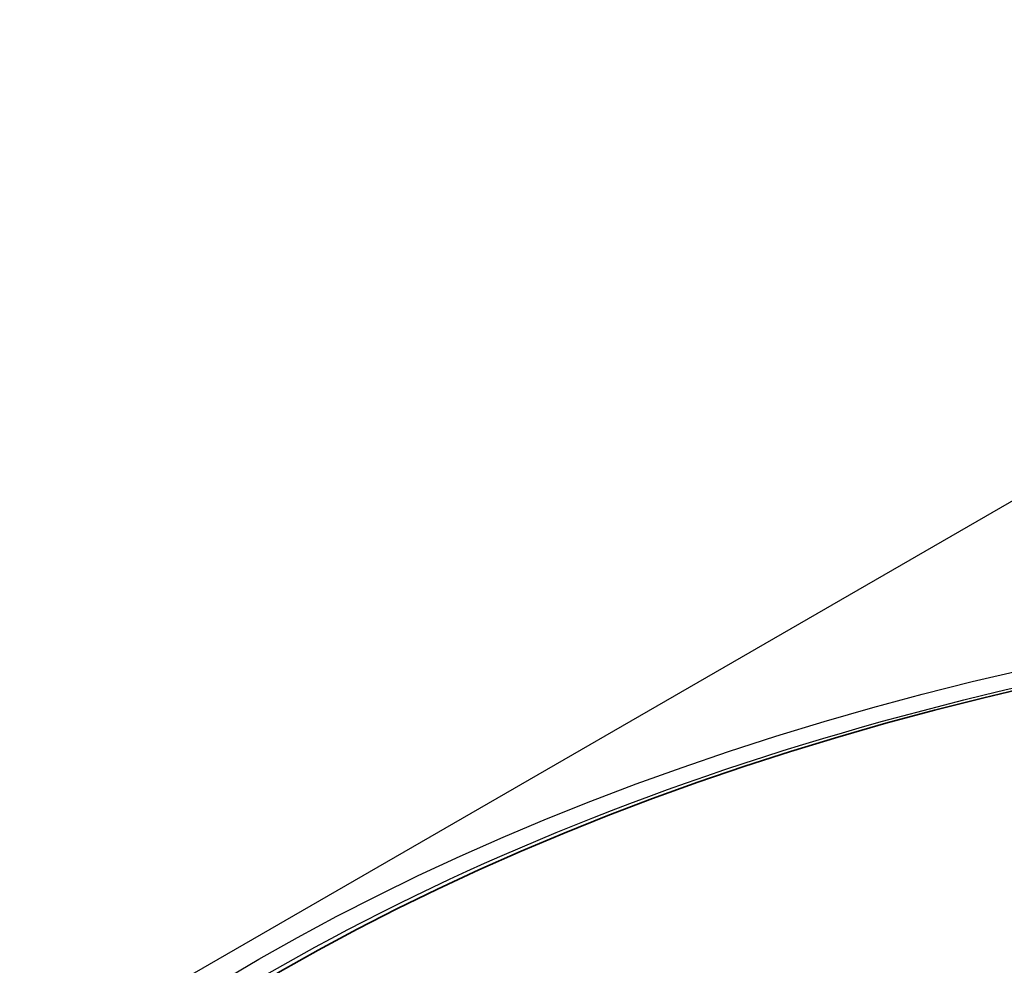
# Model space of a CAD drawing. Header units: millimetres. Extents: x -10668 to 10668, y -400 to 5820.
# Tile 10 of 28: x 3198 to 3231, y 1875 to 1907. Entities that reach past the tile are written whole.
import ezdxf

# ---------------------------------------------------------------- set-up
doc = ezdxf.new("R2010")
doc.units = ezdxf.units.MM
doc.header["$LTSCALE"] = 20
doc.layers.add('_Sichtbarkanten', color=7, linetype='Continuous', lineweight=25)
doc.layers.add('Sichtbar schmal (ISO)', color=7, linetype='Continuous', lineweight=35)

msp = doc.modelspace()

# ---------------------------------------------------------------- linework, layer by layer
at = {"layer": '_Sichtbarkanten'}
msp.add_line((3150.957, 1844.741), (3259.109, 1907.182), dxfattribs=at)
msp.add_ellipse((3259.109, 1844.741), major_axis=(75.5, 0), ratio=0.57735, dxfattribs=at)
msp.add_open_spline([(3184.208, 1846.353), (3184.577, 1850.967), (3186.219, 1855.539), (3191.884, 1864.176), (3195.93, 1868.237), (3206.026, 1875.426), (3212.086, 1878.55), (3225.593, 1883.531), (3233.037, 1885.388), (3248.552, 1887.651), (3256.621, 1888.057), (3272.572, 1887.379), (3280.451, 1886.296), (3295.229, 1882.746), (3302.124, 1880.279), (3314.236, 1874.205), (3319.45, 1870.597), (3327.652, 1862.596), (3330.644, 1858.203), (3333.262, 1851.242), (3333.815, 1848.803), (3334.01, 1846.353)], degree=3, knots=[3.917976, 3.917976, 3.917976, 3.917976, 4.233873, 4.233873, 4.553172, 4.553172, 4.874223, 4.874223, 5.195281, 5.195281, 5.516156, 5.516156, 5.836986, 5.836986, 6.157934, 6.157934, 6.479063, 6.479063, 6.799682, 6.799682, 6.967414, 6.967414, 6.967414, 6.967414], dxfattribs=at)
at = {"layer": 'Sichtbar schmal (ISO)'}
msp.add_ellipse((3259.109, 1844.741), major_axis=(-74.482, 0), ratio=0.57735, dxfattribs=at)

doc.saveas('drawing.dxf')
